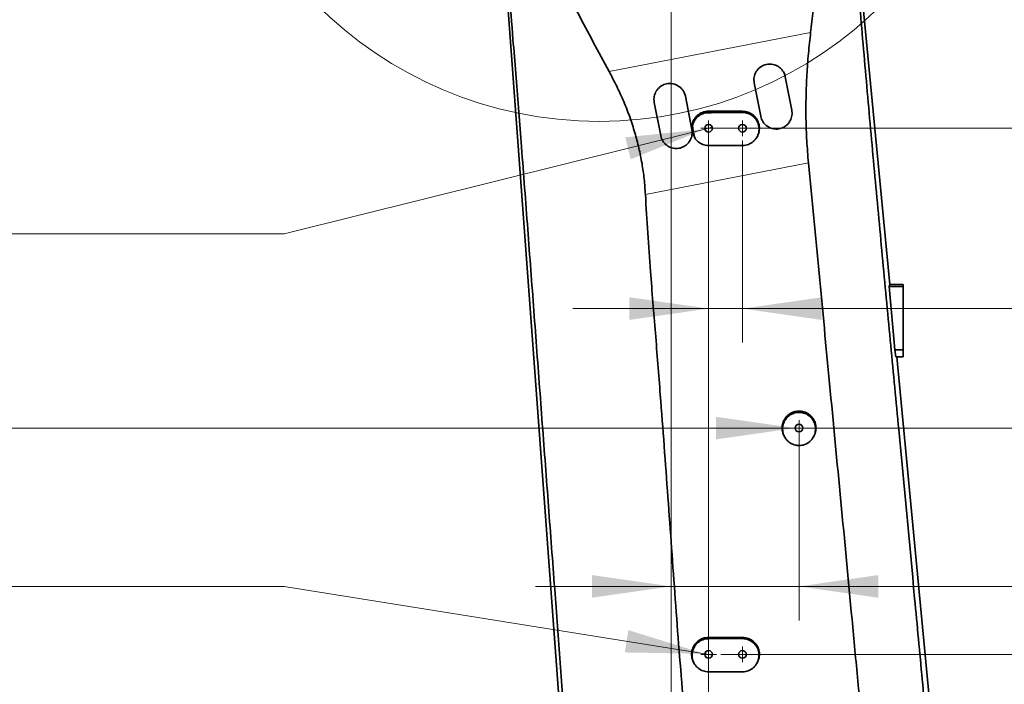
# Model space of a CAD drawing. Header units: millimetres. Extents: x 0 to 12118, y 0 to 8400.
# Tile 90 of 127: x 6549 to 7419, y 4522 to 5110. Entities that reach past the tile are written whole.
import ezdxf

# ---------------------------------------------------------------- set-up
doc = ezdxf.new("R2010")
doc.units = ezdxf.units.MM
doc.header["$LTSCALE"] = 20
doc.styles.add('SLDTEXTSTYLE0', font='TXT', dxfattribs={"width": 0.605})
doc.dimstyles.new('SLDDIMSTYLE0', dxfattribs={"dimtxt": 70, "dimasz": 70, "dimexe": 0, "dimexo": 0.0625, "dimgap": 17.5, "dimtad": 1, "dimdec": 0, "dimrnd": 1e-09, "dimzin": 12, "dimdsep": 46, "dimtxsty": 'SLDTEXTSTYLE0', "dimsah": 1, "dimcen": 0.09, "dimadec": 0, "dimazin": 3, "dimtfac": 1, "dimtofl": 0, "dimtmove": 0, "dimatfit": 3, "dimfxl": 1, "dimfrac": 2, "dimtolj": 1, "dimtzin": 12, "dimarcsym": 0})
doc.dimstyles.new('SLDDIMSTYLE1', dxfattribs={"dimtxt": 70, "dimasz": 70, "dimexe": 0, "dimexo": 0.0625, "dimgap": 17.5, "dimtad": 1, "dimdec": 1, "dimrnd": 1e-09, "dimzin": 12, "dimdsep": 46, "dimtxsty": 'SLDTEXTSTYLE0', "dimsah": 1, "dimcen": 0.09, "dimadec": 0, "dimazin": 3, "dimtfac": 1, "dimtmove": 0, "dimatfit": 0, "dimfxl": 1, "dimfrac": 2, "dimtolj": 1, "dimtzin": 12, "dimarcsym": 0})
doc.dimstyles.new('SLDDIMSTYLE15', dxfattribs={"dimtxt": 70, "dimasz": 70, "dimexe": 0, "dimexo": 0.0625, "dimgap": 17.5, "dimtad": 1, "dimdec": 0, "dimrnd": 1e-09, "dimzin": 12, "dimdsep": 46, "dimtxsty": 'SLDTEXTSTYLE0', "dimsah": 1, "dimcen": 0.09, "dimse1": 1, "dimsd1": 1, "dimadec": 0, "dimazin": 3, "dimtfac": 1, "dimtofl": 0, "dimtmove": 0, "dimatfit": 3, "dimfxl": 1, "dimfrac": 2, "dimtolj": 1, "dimtzin": 12, "dimarcsym": 0})
doc.dimstyles.new('SLDDIMSTYLE16', dxfattribs={"dimtxt": 70, "dimasz": 70, "dimexe": 0, "dimexo": 0.0625, "dimgap": 17.5, "dimtad": 1, "dimdec": 1, "dimrnd": 1e-09, "dimzin": 12, "dimdsep": 46, "dimtxsty": 'SLDTEXTSTYLE0', "dimsah": 1, "dimcen": 0.09, "dimse1": 1, "dimsd1": 1, "dimadec": 0, "dimazin": 3, "dimtfac": 1, "dimtofl": 0, "dimtmove": 0, "dimatfit": 3, "dimfxl": 1, "dimfrac": 2, "dimtolj": 1, "dimtzin": 12, "dimarcsym": 0})
doc.dimstyles.new('SLDDIMSTYLE2', dxfattribs={"dimtxt": 70, "dimasz": 70, "dimexe": 0, "dimexo": 0.0625, "dimgap": 17.5, "dimtad": 1, "dimdec": 1, "dimrnd": 1e-09, "dimzin": 12, "dimdsep": 46, "dimtxsty": 'SLDTEXTSTYLE0', "dimsah": 1, "dimcen": 0.09, "dimadec": 0, "dimazin": 3, "dimtfac": 1, "dimtofl": 0, "dimtmove": 0, "dimatfit": 3, "dimfxl": 1, "dimfrac": 2, "dimtolj": 1, "dimtzin": 12, "dimarcsym": 0})
doc.dimstyles.new('SLDDIMSTYLE3', dxfattribs={"dimtxt": 70, "dimasz": 70, "dimexe": 0, "dimexo": 0.0625, "dimgap": 17.5, "dimtad": 0, "dimtih": 1, "dimtoh": 1, "dimdec": 1, "dimrnd": 1e-09, "dimzin": 12, "dimdsep": 46, "dimtxsty": 'SLDTEXTSTYLE0', "dimblk1": 'NONE', "dimsah": 1, "dimcen": 0, "dimadec": 0, "dimazin": 3, "dimtfac": 1, "dimtmove": 0, "dimatfit": 3, "dimldrblk": 'NONE', "dimfxl": 1, "dimfrac": 2, "dimtolj": 1, "dimtzin": 12, "dimarcsym": 0})

# ---------------------------------------------------------------- blocks, each defined once
blk = doc.blocks.new('_D_4')
at = {"color": 7, "linetype": 'Continuous', "lineweight": 0}
for p, q in [((7120.86, 5268.87), (5543.93, 5268.87)), ((5573.93, 4143.87), (5573.93, 5268.87)), ((7120.86, 4143.87), (5543.93, 4143.87))]:
    blk.add_line(p, q, dxfattribs=at)
at = {"color": 7, "linetype": 'Continuous', "lineweight": 18}
for points in [[(5573.93, 5268.87), (5563.93, 5198.87), (5583.93, 5198.87)], [(5573.93, 4143.87), (5583.93, 4213.87), (5563.93, 4213.87)]]:
    blk.add_solid(points, dxfattribs=at)
at = {"color": 7, "linetype": 'Continuous', "lineweight": 18, "insert": (5483.69, 4671.66), "char_height": 70, "attachment_point": 1, "rotation": 90, "style": 'SLDTEXTSTYLE0'}
blk.add_mtext('*)', dxfattribs=at)
blk = doc.blocks.new('_D_7')
at = {"color": 7, "linetype": 'Continuous', "lineweight": 0}
for p, q in [((7124.86, 5264.87), (7124.86, 4315.34)), ((7157.86, 5009.87), (7157.86, 4315.34)), ((7124.86, 4345.34), (7004.86, 4345.34)), ((7124.86, 4345.34), (7157.86, 4345.34)), ((7157.86, 4345.34), (7596.42, 4345.34))]:
    blk.add_line(p, q, dxfattribs=at)
at = {"color": 7, "linetype": 'Continuous', "lineweight": 18}
for points in [[(7124.86, 4345.34), (7054.86, 4355.34), (7054.86, 4335.34)], [(7157.86, 4345.34), (7227.86, 4335.34), (7227.86, 4355.34)]]:
    blk.add_solid(points, dxfattribs=at)
at = {"color": 7, "linetype": 'Continuous', "lineweight": 18, "insert": (7489.47, 4435.57), "char_height": 70, "attachment_point": 1, "style": 'SLDTEXTSTYLE0'}
blk.add_mtext('33', dxfattribs=at)
blk = doc.blocks.new('_D_8')
at = {"color": 7, "linetype": 'Continuous', "lineweight": 0}
for p, q in [((7128.86, 5268.87), (7996.47, 5268.87)), ((7966.47, 5268.87), (7966.47, 5013.87)), ((7161.86, 5013.87), (7996.47, 5013.87))]:
    blk.add_line(p, q, dxfattribs=at)
at = {"color": 7, "linetype": 'Continuous', "lineweight": 18}
for points in [[(7966.47, 5268.87), (7956.47, 5198.87), (7976.47, 5198.87)], [(7966.47, 5013.87), (7976.47, 5083.87), (7956.47, 5083.87)]]:
    blk.add_solid(points, dxfattribs=at)
at = {"color": 7, "linetype": 'Continuous', "lineweight": 18, "insert": (7876.23, 5061.16), "char_height": 70, "attachment_point": 1, "rotation": 90, "style": 'SLDTEXTSTYLE0'}
blk.add_mtext('255', dxfattribs=at)
blk = doc.blocks.new('_D_9')
at = {"color": 7, "linetype": 'Continuous', "lineweight": 0}
for p, q in [((7124.86, 5264.87), (7124.86, 4578.99)), ((7237.86, 4744.87), (7237.86, 4578.99)), ((7124.86, 4608.99), (7004.86, 4608.99)), ((7124.86, 4608.99), (7237.86, 4608.99)), ((7237.86, 4608.99), (7631.19, 4608.99))]:
    blk.add_line(p, q, dxfattribs=at)
at = {"color": 7, "linetype": 'Continuous', "lineweight": 18}
for points in [[(7124.86, 4608.99), (7054.86, 4618.99), (7054.86, 4598.99)], [(7237.86, 4608.99), (7307.86, 4598.99), (7307.86, 4618.99)]]:
    blk.add_solid(points, dxfattribs=at)
at = {"color": 7, "linetype": 'Continuous', "lineweight": 18, "insert": (7470.77, 4699.23), "char_height": 70, "attachment_point": 1, "style": 'SLDTEXTSTYLE0'}
blk.add_mtext('113', dxfattribs=at)
blk = doc.blocks.new('_D_11')
at = {"color": 7, "linetype": 'Continuous', "lineweight": 0}
for p, q in [((6914.86, 5640.02), (5403.93, 5640.02)), ((5433.93, 5640.02), (5433.93, 3363.87)), ((6445.27, 3363.87), (5403.93, 3363.87))]:
    blk.add_line(p, q, dxfattribs=at)
at = {"color": 7, "linetype": 'Continuous', "lineweight": 18}
for points in [[(5433.93, 5640.02), (5423.93, 5570.02), (5443.93, 5570.02)], [(5433.93, 3363.87), (5443.93, 3433.87), (5423.93, 3433.87)]]:
    blk.add_solid(points, dxfattribs=at)
at = {"color": 7, "linetype": 'Continuous', "lineweight": 18, "insert": (5343.69, 4467.24), "char_height": 70, "attachment_point": 1, "rotation": 90, "style": 'SLDTEXTSTYLE0'}
blk.add_mtext('*)', dxfattribs=at)
blk = doc.blocks.new('_D_14')
at = {"color": 7, "linetype": 'Continuous', "lineweight": 0}
for p, q in [((7161.86, 5013.87), (7856.47, 5013.87)), ((7826.47, 5013.87), (7826.47, 4748.87)), ((7241.86, 4748.87), (7856.47, 4748.87))]:
    blk.add_line(p, q, dxfattribs=at)
at = {"color": 7, "linetype": 'Continuous', "lineweight": 18}
for points in [[(7826.47, 5013.87), (7816.47, 4943.87), (7836.47, 4943.87)], [(7826.47, 4748.87), (7836.47, 4818.87), (7816.47, 4818.87)]]:
    blk.add_solid(points, dxfattribs=at)
at = {"color": 7, "linetype": 'Continuous', "lineweight": 18, "insert": (7736.23, 4801.16), "char_height": 70, "attachment_point": 1, "rotation": 90, "style": 'SLDTEXTSTYLE0'}
blk.add_mtext('265', dxfattribs=at)
blk = doc.blocks.new('_D_15')
at = {"color": 7, "linetype": 'Continuous', "lineweight": 0}
for p, q in [((7168.76, 5013.87), (7996.47, 5013.87)), ((7966.47, 5013.87), (7966.47, 4548.87)), ((7168.76, 4548.87), (7996.47, 4548.87))]:
    blk.add_line(p, q, dxfattribs=at)
at = {"color": 7, "linetype": 'Continuous', "lineweight": 18}
for points in [[(7966.47, 5013.87), (7956.47, 4943.87), (7976.47, 4943.87)], [(7966.47, 4548.87), (7976.47, 4618.87), (7956.47, 4618.87)]]:
    blk.add_solid(points, dxfattribs=at)
at = {"color": 7, "linetype": 'Continuous', "lineweight": 18, "insert": (7876.23, 4701.16), "char_height": 70, "attachment_point": 1, "rotation": 90, "style": 'SLDTEXTSTYLE0'}
blk.add_mtext('465', dxfattribs=at)
blk = doc.blocks.new('_D_16')
at = {"color": 7, "linetype": 'Continuous', "lineweight": 0}
for p, q in [((7157.86, 5002.97), (7157.86, 4824.47)), ((7187.86, 5002.97), (7187.86, 4824.47)), ((7157.86, 4854.47), (7037.86, 4854.47)), ((7157.86, 4854.47), (7187.86, 4854.47)), ((7187.86, 4854.47), (7571.92, 4854.47))]:
    blk.add_line(p, q, dxfattribs=at)
at = {"color": 7, "linetype": 'Continuous', "lineweight": 18}
for points in [[(7157.86, 4854.47), (7087.86, 4864.47), (7087.86, 4844.47)], [(7187.86, 4854.47), (7257.86, 4844.47), (7257.86, 4864.47)]]:
    blk.add_solid(points, dxfattribs=at)
at = {"color": 7, "linetype": 'Continuous', "lineweight": 18, "insert": (7464.97, 4944.71), "char_height": 70, "attachment_point": 1, "style": 'SLDTEXTSTYLE0'}
blk.add_mtext('30', dxfattribs=at)
blk = doc.blocks.new('_D_17')
at = {"color": 7, "linetype": 'Continuous', "lineweight": 0}
for p, q in [((7161.16, 5014.69), (7154.56, 5013.05)), ((7154.56, 5013.05), (6782.71, 4920.52)), ((6782.71, 4920.52), (6105.99, 4920.52))]:
    blk.add_line(p, q, dxfattribs=at)
at = {"color": 7, "linetype": 'Continuous', "lineweight": 18}
blk.add_solid([(7154.56, 5013.05), (7084.21, 5005.85), (7089.04, 4986.44)], dxfattribs=at)
at = {"color": 7, "linetype": 'Continuous', "lineweight": 18, "insert": (6105.99, 5010.75), "char_height": 70, "attachment_point": 1, "style": 'SLDTEXTSTYLE0'}
blk.add_mtext('2x M8 Through', dxfattribs=at)
blk = doc.blocks.new('_None')
blk = doc.blocks.new('_D_18')
at = {"color": 7, "linetype": 'Continuous', "lineweight": 0}
for p, q in [((6772.02, 4748.87), (6223.63, 4748.87)), ((7234.46, 4748.87), (6772.02, 4748.87)), ((7241.26, 4748.87), (7234.46, 4748.87))]:
    blk.add_line(p, q, dxfattribs=at)
at = {"color": 7, "linetype": 'Continuous', "lineweight": 18}
blk.add_solid([(7234.46, 4748.87), (7164.46, 4758.87), (7164.46, 4738.87)], dxfattribs=at)
at = {"color": 7, "linetype": 'Continuous', "lineweight": 18, "insert": (6223.63, 4839.11), "char_height": 70, "attachment_point": 1, "style": 'SLDTEXTSTYLE0'}
blk.add_mtext('M8 Through', dxfattribs=at)
blk = doc.blocks.new('_D_19')
at = {"color": 7, "linetype": 'Continuous', "lineweight": 0}
for p, q in [((6782.71, 4608.99), (6105.99, 4608.99)), ((7154.5, 4549.41), (6782.71, 4608.99)), ((7161.21, 4548.33), (7154.5, 4549.41))]:
    blk.add_line(p, q, dxfattribs=at)
at = {"color": 7, "linetype": 'Continuous', "lineweight": 18}
blk.add_solid([(7154.5, 4549.41), (7086.96, 4570.36), (7083.8, 4550.61)], dxfattribs=at)
at = {"color": 7, "linetype": 'Continuous', "lineweight": 18, "insert": (6105.99, 4699.23), "char_height": 70, "attachment_point": 1, "style": 'SLDTEXTSTYLE0'}
blk.add_mtext('2x M8 Through', dxfattribs=at)
blk = doc.blocks.new('SW_CENTERMARKSYMBOL_0')
at = {"color": 0, "linetype": 'Continuous', "lineweight": 18}
for p, q in [((-3.5, 0), (-6.9, 0)), ((0, 0), (-3.5, 0)), ((0, 3.5), (0, 6.9)), ((0, 0), (0, 3.5)), ((0, 0), (0, -3.5)), ((0, 0), (3.5, 0)), ((3.5, 0), (6.9, 0)), ((0, -3.5), (0, -6.9))]:
    blk.add_line(p, q, dxfattribs=at)
blk = doc.blocks.new('SW_CENTERMARKSYMBOL_1')
at = {"color": 0, "linetype": 'Continuous', "lineweight": 18}
for p, q in [((-3.5, 0), (-6.9, 0)), ((0, 0), (-3.5, 0)), ((0, 3.5), (0, 6.9)), ((0, 0), (0, 3.5)), ((0, 0), (0, -3.5)), ((0, 0), (3.5, 0)), ((3.5, 0), (6.9, 0)), ((0, -3.5), (0, -6.9))]:
    blk.add_line(p, q, dxfattribs=at)
blk = doc.blocks.new('SW_CENTERMARKSYMBOL_2')
at = {"color": 0, "linetype": 'Continuous', "lineweight": 18}
for p, q in [((-3.5, 0), (-6.9, 0)), ((0, 0), (-3.5, 0)), ((0, 3.5), (0, 6.9)), ((0, 0), (0, 3.5)), ((0, 0), (0, -3.5)), ((0, 0), (3.5, 0)), ((3.5, 0), (6.9, 0)), ((0, -3.5), (0, -6.9))]:
    blk.add_line(p, q, dxfattribs=at)
blk = doc.blocks.new('SW_CENTERMARKSYMBOL_3')
at = {"color": 0, "linetype": 'Continuous', "lineweight": 18}
for p, q in [((-3.5, 0), (-6.9, 0)), ((0, 0), (-3.5, 0)), ((0, 3.5), (0, 6.9)), ((0, 0), (0, 3.5)), ((0, 0), (0, -3.5)), ((0, 0), (3.5, 0)), ((3.5, 0), (6.9, 0)), ((0, -3.5), (0, -6.9))]:
    blk.add_line(p, q, dxfattribs=at)
blk = doc.blocks.new('SW_CENTERMARKSYMBOL_4')
at = {"color": 0, "linetype": 'Continuous', "lineweight": 18}
for p, q in [((-3.5, 0), (-6.9, 0)), ((0, 0), (-3.5, 0)), ((0, 3.5), (0, 6.9)), ((0, 0), (0, 3.5)), ((0, 0), (0, -3.5)), ((0, 0), (3.5, 0)), ((3.5, 0), (6.9, 0)), ((0, -3.5), (0, -6.9))]:
    blk.add_line(p, q, dxfattribs=at)
blk = doc.blocks.new('_D_94')
at = {"color": 7, "linetype": 'Continuous', "lineweight": 0}
for p, q in [((8617.36, 4396.89), (8617.36, 4699.48)), ((8617.36, 4669.48), (8281.55, 4669.48))]:
    blk.add_line(p, q, dxfattribs=at)
at = {"color": 7, "linetype": 'Continuous', "lineweight": 18}
blk.add_solid([(8617.36, 4669.48), (8547.36, 4679.48), (8547.36, 4659.48)], dxfattribs=at)
at = {"color": 7, "linetype": 'Continuous', "lineweight": 18, "insert": (8281.55, 4759.71), "char_height": 70, "attachment_point": 1, "style": 'SLDTEXTSTYLE0'}
blk.add_mtext('1773', dxfattribs=at)
blk = doc.blocks.new('_D_95')
at = {"color": 7, "linetype": 'Continuous', "lineweight": 0}
for p, q in [((8617.36, 4396.89), (8617.36, 4839.48)), ((8617.36, 4809.48), (8266.49, 4809.48))]:
    blk.add_line(p, q, dxfattribs=at)
at = {"color": 7, "linetype": 'Continuous', "lineweight": 18}
for centre, start, end in [((8386.6, 4863.19), 153.43495, 206.56505), ((8385.63, 4863.19), 333.43495, 26.56505)]:
    blk.add_arc(centre, 120.11, start, end, dxfattribs=at)
blk.add_solid([(8617.36, 4809.48), (8547.36, 4819.48), (8547.36, 4799.48)], dxfattribs=at)
at = {"color": 7, "linetype": 'Continuous', "lineweight": 18, "insert": (8279.17, 4899.71), "char_height": 70, "attachment_point": 1, "style": 'SLDTEXTSTYLE0'}
blk.add_mtext('1894', dxfattribs=at)

msp = doc.modelspace()

# ---------------------------------------------------------------- linework, layer by layer
at = {"color": 7, "linetype": 'Continuous', "lineweight": 35}
for p, q in [((7279.15662, 5283.593175), (7318.059287, 4875.870777)), ((7025.590214, 4511.425214), (6970.281662, 5257.410279)), ((7225.705422, 5059.262391), (7231.429692, 5029.813576)), ((7203.944131, 5024.470924), (7198.219861, 5053.919739)), ((7137.358975, 5042.089582), (7143.083245, 5012.640766)), ((7115.597684, 5007.298114), (7109.873414, 5036.74693)), ((7146.364786, 5004.351926), (7146.68819, 5003.890565)), ((7317.483053, 4874.137588), (7318.059287, 4875.870777)), ((7329.857394, 4875.870777), (7318.059287, 4875.870777)), ((7329.857394, 4875.870777), (7329.857394, 4874.137588)), ((7322.528173, 4817.969406), (7317.483053, 4874.137588)), ((7329.857394, 4874.137588), (7317.483053, 4874.137588)), ((7329.857394, 4874.137588), (7329.857394, 4817.969406)), ((7323.554944, 4811.870777), (7322.528173, 4817.969406)), ((7329.857394, 4817.969406), (7322.528173, 4817.969406)), ((7329.857394, 4817.969406), (7329.857394, 4811.870777)), ((7329.857394, 4811.870777), (7323.554944, 4811.870777)), ((7324.165821, 4811.870777), (7364.318354, 4391.049059)), ((7225.576634, 4740.257843), (7225.988256, 4739.670664)), ((7249.72654, 4739.670675), (7250.138155, 4740.257843)), ((7187.857394, 4563.870777), (7157.857394, 4563.870777)), ((7157.857394, 4562.80296), (7187.857394, 4562.80296)), ((7187.857394, 4533.49826), (7157.857394, 4533.49826))]:
    msp.add_line(p, q, dxfattribs=at)
at = {"color": 8, "linetype": 'Continuous', "lineweight": 18}
for p, q in [((7069.951052, 5063.922717), (7248.129407, 5098.46603)), ((7157.859502, 5027.60646), (7157.857394, 5028.870777)), ((7187.859106, 5027.738048), (7187.857394, 5028.870777)), ((7143.957515, 5013.486871), (7143.542187, 5014.144332)), ((7144.758979, 5019.443313), (7144.360587, 5020.415714)), ((7145.085073, 5007.624648), (7144.687041, 5008.254569)), ((7246.190588, 4983.245265), (7102.041349, 4955.299153)), ((7157.857394, 4562.80296), (7157.857394, 4563.870777)), ((7187.857394, 4562.80296), (7187.857394, 4563.870777))]:
    msp.add_line(p, q, dxfattribs=at)
at = {"color": 7, "linetype": 'Continuous', "lineweight": 35, "flags": 128}
msp.add_lwpolyline([(7187.857207, 4998.608741), (7180.299229, 4998.604617), (7172.741252, 4998.600274), (7157.857151, 4998.591085)], dxfattribs=at)
at = {"color": 7, "linetype": 'Continuous', "lineweight": 18}
msp.add_circle((7061.196355, 5374.114646), 354.174091, dxfattribs=at)
at = {"color": 7, "linetype": 'Continuous', "lineweight": 35}
for centre in [(7157.857394, 5013.870777), (7187.857394, 5013.870777), (7237.857394, 4748.870777), (7157.857394, 4548.870777), (7187.857394, 4548.870777)]:
    msp.add_circle(centre, 3.4, dxfattribs=at)
for points, knots in [([(7069.951052, 5063.922717), (7065.284237, 5072.554397), (7055.950396, 5089.818147), (7042.277556, 5115.882159), (7030.419627, 5138.015682), (7020.192192, 5156.11194), (7012.046741, 5170.410832), (7004.802602, 5183.676433), (6998.6267, 5195.98846), (6993.51978, 5207.324343), (6989.005786, 5218.899677), (6985.172381, 5230.782758), (6982.266209, 5243.013594), (6980.425869, 5255.540046), (6979.67526, 5268.185974), (6980.09849, 5280.840704), (6981.656395, 5293.415445), (6984.222942, 5305.852647), (6987.812337, 5318.059346), (6992.456246, 5330.076025), (6998.233485, 5341.796628), (7005.141178, 5353.120047), (7013.046371, 5363.811193), (7021.693693, 5373.531476), (7030.987789, 5382.234968), (7040.789271, 5389.944774), (7051.231939, 5396.797905), (7062.04974, 5402.614954), (7073.155039, 5407.373166), (7084.439531, 5411.127283), (7095.998351, 5413.933923), (7107.627684, 5415.735557), (7119.254491, 5416.54211), (7130.788658, 5416.335239), (7139.825023, 5415.627219), (7144.923355, 5414.672366), (7146.249697, 5414.423959)], [0, 0, 0, 0, 0.062167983, 0.1243387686, 0.1865058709, 0.2212515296, 0.2559976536, 0.2907371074, 0.3169941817, 0.3432815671, 0.3695455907, 0.395770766, 0.4224517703, 0.4492309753, 0.4759989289, 0.5026645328, 0.5293013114, 0.5560267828, 0.5827484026, 0.6093799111, 0.6369319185, 0.6645971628, 0.6922581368, 0.719804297, 0.7454741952, 0.7712454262, 0.7970125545, 0.8226768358, 0.8470488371, 0.8715127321, 0.895975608, 0.9203462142, 0.9440521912, 0.9678421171, 0.9916340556, 1, 1, 1, 1]), ([(7193.886943, 5397.386524), (7194.630619, 5396.986828), (7198.850546, 5394.718788), (7206.060707, 5389.767687), (7215.414828, 5382.554621), (7224.100123, 5374.568041), (7232.23967, 5365.809145), (7239.724312, 5356.256656), (7246.514363, 5345.9689), (7252.445031, 5335.180557), (7257.295104, 5324.524329), (7261.015792, 5314.04561), (7263.668108, 5303.827995), (7265.543713, 5293.419987), (7266.697062, 5282.909378), (7267.258165, 5269.383137), (7266.861125, 5252.866284), (7265.397584, 5233.399907), (7263.168582, 5213.97371), (7260.515834, 5194.587469), (7256.847475, 5168.905128), (7252.739291, 5136.862781), (7249.666049, 5111.265062), (7248.129407, 5098.46603)], [0, 0, 0, 0, 0.0076640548, 0.0434890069, 0.0794299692, 0.1153740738, 0.1512033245, 0.1888417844, 0.2265994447, 0.2643654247, 0.3020152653, 0.3343048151, 0.366715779, 0.3992083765, 0.4316946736, 0.4640476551, 0.5237798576, 0.5835575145, 0.6434341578, 0.703356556, 0.7632102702, 0.8816035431, 1, 1, 1, 1]), ([(7277.72448, 5280.954938), (7277.853119, 5279.227161), (7278.110461, 5275.770726), (7278.749371, 5268.079558), (7279.634881, 5257.971226), (7280.765881, 5245.464348), (7281.918063, 5232.958699), (7283.068184, 5220.45439), (7284.201192, 5207.945984), (7285.992272, 5187.169304), (7288.427038, 5158.18558), (7291.634356, 5120.840278), (7294.873579, 5083.475246), (7298.167809, 5046.071237), (7301.525188, 5008.645524), (7304.942236, 4971.221542), (7308.406842, 4933.829461), (7313.082195, 4884.081939), (7318.974406, 4822.007882), (7328.358052, 4722.6552), (7336.510434, 4636.191318), (7343.418307, 4562.596046), (7346.758887, 4526.744641), (7350.09976, 4490.893607), (7353.453889, 4455.064511), (7356.831098, 4419.269349), (7359.118386, 4395.47397), (7360.262001, 4383.576587)], [0, 0, 0, 0, 0.0059265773, 0.0118561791, 0.0257392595, 0.0396394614, 0.0535619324, 0.0674830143, 0.0813800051, 0.0952609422, 0.1368413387, 0.1784276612, 0.2200085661, 0.2615815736, 0.3031897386, 0.3448097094, 0.3864346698, 0.4280496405, 0.5111572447, 0.5942640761, 0.7604779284, 0.8003992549, 0.8403290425, 0.8802591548, 0.9201809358, 0.9600914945, 1, 1, 1, 1]), ([(7029.505567, 4504.88298), (7028.686666, 4515.722768), (7027.048813, 4537.403011), (7024.618857, 4569.889434), (7021.181376, 4615.809679), (7016.72072, 4675.185577), (7011.254125, 4747.992662), (7006.717306, 4808.573742), (7003.109332, 4856.929684), (7000.405649, 4893.095664), (6997.685367, 4929.282749), (6994.937888, 4965.496435), (6992.306661, 4999.731277), (6989.792798, 5031.970902), (6987.405687, 5062.198294), (6984.658639, 5096.507438), (6981.540917, 5134.86091), (6978.702981, 5169.62013), (6976.514464, 5196.755377), (6975.220681, 5212.997436), (6974.183568, 5226.013775), (6973.38931, 5235.773483), (6972.576345, 5245.490691), (6972.012574, 5251.825307), (6971.731059, 5254.988456)], [0, 0, 0, 0, 0.0433256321, 0.0866539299, 0.1299823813, 0.2270464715, 0.3241105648, 0.4211735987, 0.4694086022, 0.5176526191, 0.5658907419, 0.6141161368, 0.6623355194, 0.7025446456, 0.7427584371, 0.7829664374, 0.8395601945, 0.8961565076, 0.9220751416, 0.9479949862, 0.9610062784, 0.974038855, 0.9870364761, 1, 1, 1, 1]), ([(7248.129407, 5098.46603), (7247.439916, 5092.289439), (7246.060429, 5079.931737), (7244.71233, 5061.125737), (7243.933701, 5041.978111), (7243.876258, 5022.523796), (7244.517862, 5002.831196), (7245.633225, 4989.77143), (7246.190588, 4983.245265)], [0, 0, 0, 0, 0.1639283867, 0.3279767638, 0.4918828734, 0.6612087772, 0.830700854, 1, 1, 1, 1]), ([(7198.219861, 5053.919739), (7198.097143, 5054.80876), (7197.865871, 5056.484181), (7198.104977, 5058.968235), (7198.696286, 5061.278616), (7199.687045, 5063.455997), (7201.023082, 5065.437984), (7202.68172, 5067.158752), (7204.592266, 5068.574065), (7206.710232, 5069.636441), (7208.956324, 5070.332753), (7211.279037, 5070.636189), (7213.610205, 5070.559963), (7215.891611, 5070.092532), (7218.07223, 5069.260944), (7220.08422, 5068.070911), (7221.890399, 5066.559078), (7223.409712, 5064.75311), (7224.865483, 5062.362525), (7225.389108, 5060.429874), (7225.705422, 5059.262391)], [0, 0, 0, 0, 0.06134220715, 0.1156036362, 0.16986374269, 0.22414312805, 0.27841910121, 0.33231402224, 0.38620531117, 0.4393319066, 0.49245724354, 0.54503297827, 0.59761062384, 0.65024142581, 0.70287587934, 0.75613787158, 0.80940296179, 0.86346035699, 0.91751860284, 1, 1, 1, 1]), ([(7102.041349, 4955.299153), (7101.727278, 4959.869508), (7101.099146, 4969.010073), (7099.146842, 4982.742043), (7096.417433, 4996.424206), (7092.794108, 5010.21161), (7088.299211, 5023.938686), (7082.918901, 5037.609235), (7076.832032, 5050.99272), (7072.244793, 5059.612565), (7069.951052, 5063.922717)], [0, 0, 0, 0, 0.1196117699, 0.2392197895, 0.3611934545, 0.4831701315, 0.6112253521, 0.7392916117, 0.8696388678, 1, 1, 1, 1]), ([(7109.873414, 5036.74693), (7109.750696, 5037.635951), (7109.519426, 5039.311364), (7109.758528, 5041.795402), (7110.349824, 5044.105758), (7111.340558, 5046.283111), (7112.676562, 5048.26508), (7114.335161, 5049.985842), (7116.24568, 5051.401169), (7118.363632, 5052.463571), (7120.609739, 5053.159915), (7122.932484, 5053.463377), (7125.263702, 5053.387163), (7127.545163, 5052.919726), (7129.725829, 5052.088116), (7131.737853, 5050.898048), (7133.544041, 5049.386182), (7135.063347, 5047.580186), (7136.51907, 5045.189625), (7137.042678, 5043.257019), (7137.358975, 5042.089582)], [0, 0, 0, 0, 0.0613417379, 0.1156022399, 0.1698614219, 0.2241398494, 0.2784148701, 0.3323094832, 0.3862004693, 0.4393278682, 0.4924540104, 0.5450313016, 0.5976105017, 0.6502428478, 0.7028788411, 0.7561416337, 0.8094075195, 0.863464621, 0.9175225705, 1, 1, 1, 1]), ([(7144.360587, 5020.415714), (7144.765705, 5021.1551), (7145.575936, 5022.633862), (7147.237192, 5024.559605), (7149.178728, 5026.190004), (7151.367859, 5027.475427), (7153.740411, 5028.3618), (7155.932368, 5028.808912), (7157.31496, 5028.853345), (7157.857394, 5028.870777)], [0, 0, 0, 0, 0.1506288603, 0.3012557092, 0.4519061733, 0.6025553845, 0.7527826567, 0.9030088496, 1, 1, 1, 1]), ([(7144.758979, 5019.443313), (7145.156728, 5020.159651), (7145.952243, 5021.59236), (7147.578018, 5023.451951), (7149.472071, 5025.022754), (7151.608782, 5026.262944), (7153.928468, 5027.119829), (7156.042811, 5027.543389), (7157.362754, 5027.589214), (7157.859502, 5027.60646)], [0, 0, 0, 0, 0.1510435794, 0.3020941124, 0.4530862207, 0.604085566, 0.7561587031, 0.9082326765, 1, 1, 1, 1]), ([(7157.857394, 5028.870777), (7160.777698, 5028.870777), (7166.618305, 5028.870777), (7176.618252, 5028.870777), (7183.698079, 5028.870777), (7187.857394, 5028.870777)], [0, 0, 0, 0, 0.2920412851, 0.5840825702, 1, 1, 1, 1]), ([(7157.859502, 5027.60646), (7160.781227, 5027.619793), (7166.624678, 5027.646459), (7176.624545, 5027.6906), (7183.70269, 5027.720494), (7187.859106, 5027.738048)], [0, 0, 0, 0, 0.2921766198, 0.5843532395, 1, 1, 1, 1]), ([(7187.859106, 5027.738048), (7188.685041, 5027.70054), (7190.336884, 5027.625523), (7192.748596, 5026.994697), (7195.020399, 5025.989144), (7197.089126, 5024.616162), (7198.885526, 5022.912295), (7200.36777, 5020.943165), (7201.48528, 5018.753789), (7202.224318, 5016.417854), (7202.551969, 5013.991713), (7202.477602, 5011.543707), (7201.98653, 5009.141331), (7201.106621, 5006.844323), (7199.845827, 5004.726363), (7198.24977, 5002.836609), (7196.351539, 5001.245057), (7194.213525, 4999.98293), (7191.890475, 4999.111324), (7189.742674, 4998.670721), (7188.387759, 4998.626182), (7187.857207, 4998.608741)], [0, 0, 0, 0, 0.0539803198, 0.1079588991, 0.1619550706, 0.2159488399, 0.2695835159, 0.3232171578, 0.3764436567, 0.4296707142, 0.4827793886, 0.535889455, 0.5891850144, 0.6424817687, 0.6961002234, 0.7497192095, 0.8035832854, 0.8574472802, 0.9113714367, 0.9652951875, 1, 1, 1, 1]), ([(7187.857394, 5028.870777), (7188.700677, 5028.828747), (7190.387254, 5028.744687), (7192.84533, 5028.088892), (7195.158086, 5027.053485), (7197.269343, 5025.643396), (7199.109445, 5023.89336), (7200.637981, 5021.861474), (7201.795771, 5019.596544), (7202.564582, 5017.17175), (7202.90525, 5014.652), (7202.828603, 5012.111627), (7202.310395, 5009.628938), (7201.439828, 5007.298245), (7200.554001, 5005.927778), (7200.126256, 5005.266011)], [0, 0, 0, 0, 0.0772652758, 0.154531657, 0.2317871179, 0.3090431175, 0.38648476, 0.4639264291, 0.5414126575, 0.618898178, 0.6962432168, 0.7735876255, 0.850762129, 0.9279364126, 1, 1, 1, 1]), ([(7231.429692, 5029.813576), (7231.495861, 5029.419362), (7231.692431, 5028.248262), (7231.720281, 5026.261008), (7231.380311, 5023.913778), (7230.63811, 5021.660441), (7229.538156, 5019.562401), (7228.095233, 5017.684356), (7226.364211, 5016.069435), (7224.382228, 5014.774615), (7222.214103, 5013.822784), (7219.914696, 5013.256131), (7217.552814, 5013.075016), (7215.194635, 5013.301123), (7212.905397, 5013.911875), (7210.754698, 5014.905723), (7208.796564, 5016.239612), (7207.096194, 5017.888981), (7205.689527, 5019.79553), (7204.63201, 5021.914362), (7204.13637, 5023.515049), (7203.962797, 5024.378109), (7203.944131, 5024.470924)], [0, 0, 0, 0, 0.0273157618, 0.0811474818, 0.1349786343, 0.1886571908, 0.2423356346, 0.2959401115, 0.3495447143, 0.4031537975, 0.4567630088, 0.5104013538, 0.5640397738, 0.6176998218, 0.6713599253, 0.7250333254, 0.7787068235, 0.8323947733, 0.8860829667, 0.9398045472, 0.9935265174, 1, 1, 1, 1]), ([(7143.542187, 5014.144332), (7143.464647, 5014.685505), (7143.309566, 5015.767851), (7143.419487, 5017.926584), (7143.987378, 5019.428608), (7144.360587, 5020.415714)], [0, 0, 0, 0, 0.255296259, 0.5105927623, 1, 1, 1, 1]), ([(7144.687041, 5008.254569), (7144.591597, 5008.745582), (7144.400711, 5009.727608), (7144.019043, 5011.69112), (7143.732926, 5013.163062), (7143.542187, 5014.144332)], [0, 0, 0, 0, 0.2500091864, 0.5000183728, 1, 1, 1, 1]), ([(7143.957515, 5013.486871), (7143.882473, 5014.029934), (7143.735773, 5015.091572), (7143.868647, 5017.142658), (7144.408831, 5018.538516), (7144.758979, 5019.443313)], [0, 0, 0, 0, 0.2692256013, 0.5263110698, 1, 1, 1, 1]), ([(7143.083245, 5012.640766), (7143.149416, 5012.24654), (7143.345987, 5011.075435), (7143.373832, 5009.088185), (7143.033866, 5006.740977), (7142.291674, 5004.487658), (7141.191729, 5002.389625), (7139.748817, 5000.511581), (7138.0178, 4998.896653), (7136.035818, 4997.601825), (7133.867688, 4996.649985), (7131.568274, 4996.083325), (7129.206384, 4995.902205), (7126.848196, 4996.128312), (7124.558951, 4996.739065), (7122.408245, 4997.732917), (7120.450106, 4999.066811), (7118.749734, 5000.716187), (7117.343068, 5002.622741), (7116.285554, 5004.741578), (7115.789919, 5006.342257), (7115.616349, 5007.205309), (7115.597684, 5007.298114)], [0, 0, 0, 0, 0.0273164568, 0.0811474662, 0.1349779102, 0.1886561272, 0.242334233, 0.2959387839, 0.3495434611, 0.4031528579, 0.4567623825, 0.5104010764, 0.5640398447, 0.6177001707, 0.6713605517, 0.7250341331, 0.7787078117, 0.8323958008, 0.8860840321, 0.9398054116, 0.9935271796, 1, 1, 1, 1]), ([(7145.085073, 5007.624648), (7144.990362, 5008.116406), (7144.80094, 5009.099922), (7144.424943, 5011.053968), (7144.143985, 5012.51632), (7143.957515, 5013.486871)], [0, 0, 0, 0, 0.2516695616, 0.5033391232, 1, 1, 1, 1]), ([(7146.390731, 5004.365187), (7146.17118, 5004.67225), (7145.339646, 5005.835227), (7144.963714, 5007.228883), (7144.687041, 5008.254569)], [0, 0, 0, 0, 0.2640319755, 1, 1, 1, 1]), ([(7148.057039, 5002.355668), (7147.670545, 5002.743056), (7146.910805, 5003.504556), (7145.769851, 5005.230154), (7145.354376, 5006.682964), (7145.085073, 5007.624648)], [0, 0, 0, 0, 0.267025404, 0.5248996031, 1, 1, 1, 1]), ([(7199.856606, 5004.856144), (7199.894523, 5004.910232), (7199.990224, 5005.046748), (7200.084056, 5005.1806), (7200.140712, 5005.261419)], [0, 0, 0, 0, 0.3961997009, 1, 1, 1, 1]), ([(7157.857151, 4998.591085), (7156.913596, 4998.642349), (7155.158993, 4998.737677), (7152.66637, 4999.476012), (7150.259495, 5000.586358), (7148.832339, 5001.732843), (7148.057039, 5002.355668)], [0, 0, 0, 0, 0.2634255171, 0.4898567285, 0.7228656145, 1, 1, 1, 1]), ([(7298.724115, 4435.991303), (7298.233667, 4441.815175), (7297.252755, 4453.463124), (7294.121021, 4483.24037), (7289.787163, 4525.365496), (7283.146966, 4596.45402), (7274.863629, 4684.103554), (7264.997351, 4786.054626), (7255.649314, 4885.788423), (7249.343495, 4950.759666), (7246.190588, 4983.245265)], [0, 0, 0, 0, 0.0318915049, 0.0637841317, 0.1633788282, 0.2629738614, 0.4533860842, 0.6437987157, 0.821899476, 1, 1, 1, 1]), ([(7102.041349, 4955.299153), (7102.68413, 4943.976485), (7103.9697, 4921.330992), (7106.987515, 4880.508435), (7110.922163, 4832.82803), (7116.174972, 4766.338447), (7121.961885, 4687.911076), (7127.337525, 4612.612784), (7131.747585, 4552.378039), (7134.999637, 4515.007939), (7136.39678, 4492.643362), (7136.852383, 4485.350355)], [0, 0, 0, 0, 0.0721969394, 0.1443948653, 0.2605820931, 0.3767688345, 0.5689932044, 0.7612172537, 0.8573490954, 0.9534820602, 1, 1, 1, 1]), ([(7237.857394, 4763.870777), (7237.015821, 4763.828895), (7235.332666, 4763.745132), (7232.878245, 4763.091794), (7230.568094, 4762.059679), (7228.459866, 4760.654332), (7226.6226, 4758.91196), (7225.094996, 4756.889649), (7223.935375, 4754.63488), (7223.160495, 4752.216536), (7222.811976, 4749.699611), (7222.880952, 4747.155343), (7223.393169, 4744.665304), (7224.264377, 4742.318231), (7225.155567, 4740.935333), (7225.587877, 4740.264499)], [0, 0, 0, 0, 0.0770143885, 0.1540295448, 0.231040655, 0.3080528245, 0.3851372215, 0.4622219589, 0.5395098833, 0.6167984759, 0.6943028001, 0.7718078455, 0.8493693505, 0.9269301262, 1, 1, 1, 1]), ([(7237.857394, 4733.479982), (7238.658631, 4733.518671), (7240.284401, 4733.597174), (7242.64359, 4734.228509), (7244.887548, 4735.226639), (7246.914907, 4736.582815), (7248.70518, 4738.273303), (7250.179498, 4740.227376), (7251.320129, 4742.424316), (7252.074621, 4744.769581), (7252.430812, 4747.235512), (7252.369561, 4749.711147), (7251.88941, 4752.165936), (7251.011227, 4754.484733), (7249.744293, 4756.641304), (7248.149645, 4758.531889), (7246.244125, 4760.138163), (7244.122026, 4761.383022), (7241.8038, 4762.257397), (7239.403155, 4762.721639), (7236.940857, 4762.774876), (7234.532625, 4762.417515), (7232.198572, 4761.654444), (7230.043653, 4760.521095), (7228.088813, 4759.028268), (7226.420972, 4757.241163), (7225.059907, 4755.178588), (7224.067022, 4752.929664), (7223.456476, 4750.519844), (7223.258313, 4748.05543), (7223.477788, 4745.566196), (7224.107264, 4743.167262), (7225.140662, 4740.887434), (7226.528889, 4738.836101), (7228.256655, 4737.035287), (7230.238398, 4735.568739), (7232.454906, 4734.459212), (7234.998498, 4733.652245), (7236.843548, 4733.541071), (7237.857394, 4733.479982)], [0, 0, 0, 0, 0.026243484, 0.053250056, 0.0794931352, 0.1064933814, 0.1328101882, 0.1598803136, 0.1863687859, 0.2136161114, 0.2402727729, 0.2676986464, 0.2944210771, 0.3219202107, 0.3486010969, 0.3760626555, 0.4026155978, 0.4299486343, 0.4563315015, 0.483488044, 0.5097246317, 0.5367240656, 0.5629255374, 0.5898824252, 0.6161720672, 0.6432163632, 0.6696494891, 0.6968395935, 0.723436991, 0.7507986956, 0.7775150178, 0.8050060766, 0.8317226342, 0.8592205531, 0.885816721, 0.9131934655, 0.9396200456, 0.9668215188, 1, 1, 1, 1]), ([(7250.098725, 4740.283581), (7250.425563, 4740.751144), (7251.235408, 4741.909678), (7252.112949, 4744.005884), (7252.734601, 4746.462717), (7252.929261, 4748.999004), (7252.689455, 4751.530811), (7252.034164, 4753.991195), (7250.96575, 4756.303065), (7249.530741, 4758.406636), (7247.756339, 4760.231435), (7245.707592, 4761.739589), (7243.431673, 4762.864561), (7240.804542, 4763.694764), (7238.908589, 4763.807996), (7237.857394, 4763.870777)], [0, 0, 0, 0, 0.0522626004, 0.1294970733, 0.2069096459, 0.2843219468, 0.3618863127, 0.439450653, 0.5170307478, 0.5946104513, 0.6720308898, 0.7494498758, 0.8266765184, 0.9039022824, 1, 1, 1, 1]), ([(7157.857394, 4563.870777), (7157.015818, 4563.828895), (7155.332656, 4563.745131), (7152.878226, 4563.091788), (7150.568067, 4562.059665), (7148.459838, 4560.65431), (7146.622573, 4558.91193), (7145.094975, 4556.889615), (7143.935359, 4554.634843), (7143.160486, 4552.216497), (7142.811976, 4549.699571), (7142.880951, 4547.155301), (7143.3932, 4544.665276), (7144.263861, 4542.319406), (7145.154295, 4540.937604), (7145.585869, 4540.267875)], [0, 0, 0, 0, 0.0770239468, 0.1540486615, 0.2310693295, 0.3080910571, 0.3851847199, 0.4622787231, 0.539575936, 0.6168738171, 0.6943874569, 0.7719018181, 0.8494726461, 0.9270427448, 1, 1, 1, 1]), ([(7157.857394, 4533.49826), (7157.054795, 4533.537014), (7155.426259, 4533.615651), (7153.063057, 4534.248059), (7150.815281, 4535.247885), (7148.784472, 4536.606366), (7146.991153, 4538.299729), (7145.514331, 4540.257123), (7144.371766, 4542.457795), (7143.615999, 4544.807037), (7143.25921, 4547.277146), (7143.320572, 4549.756971), (7143.801541, 4552.215909), (7144.681217, 4554.538631), (7145.950298, 4556.698821), (7147.547652, 4558.5927), (7149.456387, 4560.201339), (7151.58214, 4561.449638), (7153.904107, 4562.320624), (7156.017034, 4562.745226), (7157.352129, 4562.78711), (7157.857394, 4562.80296)], [0, 0, 0, 0, 0.0524847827, 0.1064956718, 0.1589796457, 0.2129778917, 0.2656092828, 0.3197472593, 0.3727217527, 0.4272138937, 0.4805245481, 0.5353735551, 0.588815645, 0.6438110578, 0.6971701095, 0.7520904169, 0.8051937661, 0.8598572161, 0.9126206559, 0.9669313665, 1, 1, 1, 1]), ([(7200.104501, 4540.287954), (7200.258957, 4540.485739), (7200.932371, 4541.348062), (7201.763544, 4543.118331), (7202.558505, 4545.521947), (7202.902013, 4548.04311), (7202.832848, 4550.585206), (7202.326307, 4553.079691), (7201.415538, 4555.456799), (7200.109743, 4557.642467), (7198.462152, 4559.582491), (7196.505928, 4561.209933), (7194.310403, 4562.493509), (7191.928843, 4563.374877), (7189.74886, 4563.811898), (7188.381654, 4563.854457), (7187.857394, 4563.870777)], [0, 0, 0, 0, 0.0230056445, 0.1003023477, 0.177599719, 0.2551128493, 0.332626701, 0.4101970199, 0.4877666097, 0.5652850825, 0.6428021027, 0.7201938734, 0.7975851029, 0.8747856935, 0.9519861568, 1, 1, 1, 1]), ([(7187.857394, 4562.80296), (7188.671557, 4562.762282), (7190.299896, 4562.680924), (7192.674177, 4562.046637), (7194.908751, 4561.045119), (7196.949367, 4559.681511), (7198.729616, 4557.990723), (7200.214126, 4556.025302), (7201.345005, 4553.83117), (7202.105507, 4551.471711), (7202.453475, 4549.011768), (7202.393002, 4546.520724), (7201.907129, 4544.074533), (7201.024613, 4541.740773), (7199.754928, 4539.594327), (7198.15128, 4537.690694), (7196.246374, 4536.095226), (7194.111545, 4534.84), (7191.797792, 4533.979878), (7189.68578, 4533.555188), (7188.362596, 4533.51399), (7187.857394, 4533.49826)], [0, 0, 0, 0, 0.0532486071, 0.1064980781, 0.1597398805, 0.2129832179, 0.2663665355, 0.3197510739, 0.3734844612, 0.4272191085, 0.481296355, 0.5353741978, 0.5895903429, 0.6438053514, 0.6979483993, 0.7520894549, 0.8059786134, 0.8598664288, 0.9134015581, 0.9669360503, 1, 1, 1, 1]), ([(7145.574372, 4540.261068), (7145.644094, 4540.161611), (7145.776241, 4539.973102), (7145.905148, 4539.789217), (7145.966043, 4539.702351)], [0, 0, 0, 0, 0.5276021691, 1, 1, 1, 1]), ([(7199.748739, 4539.702341), (7199.809636, 4539.789211), (7199.938545, 4539.973099), (7200.070695, 4540.161611), (7200.140416, 4540.261068)], [0, 0, 0, 0, 0.4724071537, 1, 1, 1, 1])]:
    msp.add_open_spline(points, degree=3, knots=knots, dxfattribs=at)

# ---------------------------------------------------------------- block references
at = {"color": 7, "linetype": 'Continuous', "lineweight": 0}
for name, p in [('SW_CENTERMARKSYMBOL_0', (7157.857394, 5013.870777)), ('SW_CENTERMARKSYMBOL_1', (7187.857394, 5013.870777)), ('SW_CENTERMARKSYMBOL_2', (7237.857394, 4748.870777)), ('SW_CENTERMARKSYMBOL_3', (7157.857394, 4548.870777)), ('SW_CENTERMARKSYMBOL_4', (7187.857394, 4548.870777))]:
    msp.add_blockref(name, p, dxfattribs=at)

# ---------------------------------------------------------------- dimensions: what is measured, and where the dimension line sits
at = {"color": 7, "linetype": 'Continuous', "lineweight": 18}
for base, p1, p2, dimstyle, picture, middle in [((5433.926215, 3363.870777), (6918.857394, 5640.016033), (6449.265831, 3363.870777), 'SLDDIMSTYLE0', '_D_11', (5433.926215, 4501.943405)), ((5573.926215, 5268.870777), (7124.857394, 4143.870777), (7124.857394, 5268.870777), 'SLDDIMSTYLE2', '_D_4', (5573.926215, 4706.370777)), ((7966.466975, 5013.870777), (7124.857394, 5268.870777), (7157.857394, 5013.870777), 'SLDDIMSTYLE2', '_D_8', (7966.466975, 5141.370777)), ((7826.466975, 4748.870777), (7157.857394, 5013.870777), (7237.857394, 4748.870777), 'SLDDIMSTYLE2', '_D_14', (7826.466975, 4881.370777)), ((7966.466975, 4548.870777), (7164.757394, 5013.870777), (7164.757394, 4548.870777), 'SLDDIMSTYLE2', '_D_15', (7966.466975, 4781.370777))]:
    dim = msp.add_linear_dim(base=base, p1=p1, p2=p2, angle=90, dimstyle=dimstyle, dxfattribs=at)
    dim.commit()
    dim.dimension.update_dxf_attribs({"geometry": picture, "text_midpoint": middle, "dimtype": 160})
for base, p1, p2, dimstyle, picture, middle in [((7157.857394, 4345.336585), (7124.857394, 5268.870777), (7157.857394, 5013.870777), 'SLDDIMSTYLE1', '_D_7', (7542.943655, 4345.336585)), ((7237.857394, 4608.993902), (7124.857394, 5268.870777), (7237.857394, 4748.870777), 'SLDDIMSTYLE1', '_D_9', (7550.97735, 4608.993902)), ((7187.857394, 4854.470421), (7157.857394, 5006.970777), (7187.857394, 5006.970777), 'SLDDIMSTYLE1', '_D_16', (7518.44434, 4854.470421)), ((6844.757394, 4669.479393), (8617.357397, 4392.894855), (6844.757394, 4346.394855), 'SLDDIMSTYLE15', '_D_94', (8388.49735, 4669.479393))]:
    dim = msp.add_linear_dim(base=base, p1=p1, p2=p2, dimstyle=dimstyle, dxfattribs=at)
    dim.commit()
    dim.dimension.update_dxf_attribs({"geometry": picture, "text_midpoint": middle, "dimtype": 160})
for p1, p2, text, picture, middle in [((7161.156767, 5014.691835), (7154.558021, 5013.049719), '2x M8 Through', '_D_17', (6429.353493, 4974.230768)), ((7241.257394, 4748.870777), (7234.457394, 4748.870777), 'M8 Through', '_D_18', (6482.821841, 4802.586054)), ((7161.214552, 4548.332734), (7154.500236, 4549.40882), '2x M8 Through', '_D_19', (6429.353493, 4662.709179))]:
    dim = msp.add_diameter_dim_2p(p1=p1, p2=p2, text=text, dimstyle='SLDDIMSTYLE3', override={"dimpost": '<>'}, dxfattribs=at)
    dim.commit()
    dim.dimension.update_dxf_attribs({"geometry": picture, "text_midpoint": middle, "dimtype": 163})
dim = msp.add_linear_dim(base=(8617.357397, 4809.479393), p1=(6851.257394, 4427.175323), p2=(8617.357397, 4392.894855), text='(<>)', dimstyle='SLDDIMSTYLE16', dxfattribs=at)
dim.commit()
dim.dimension.update_dxf_attribs({"geometry": '_D_95', "text_midpoint": (8386.114194, 4809.479393), "dimtype": 160})

doc.saveas('drawing.dxf')
